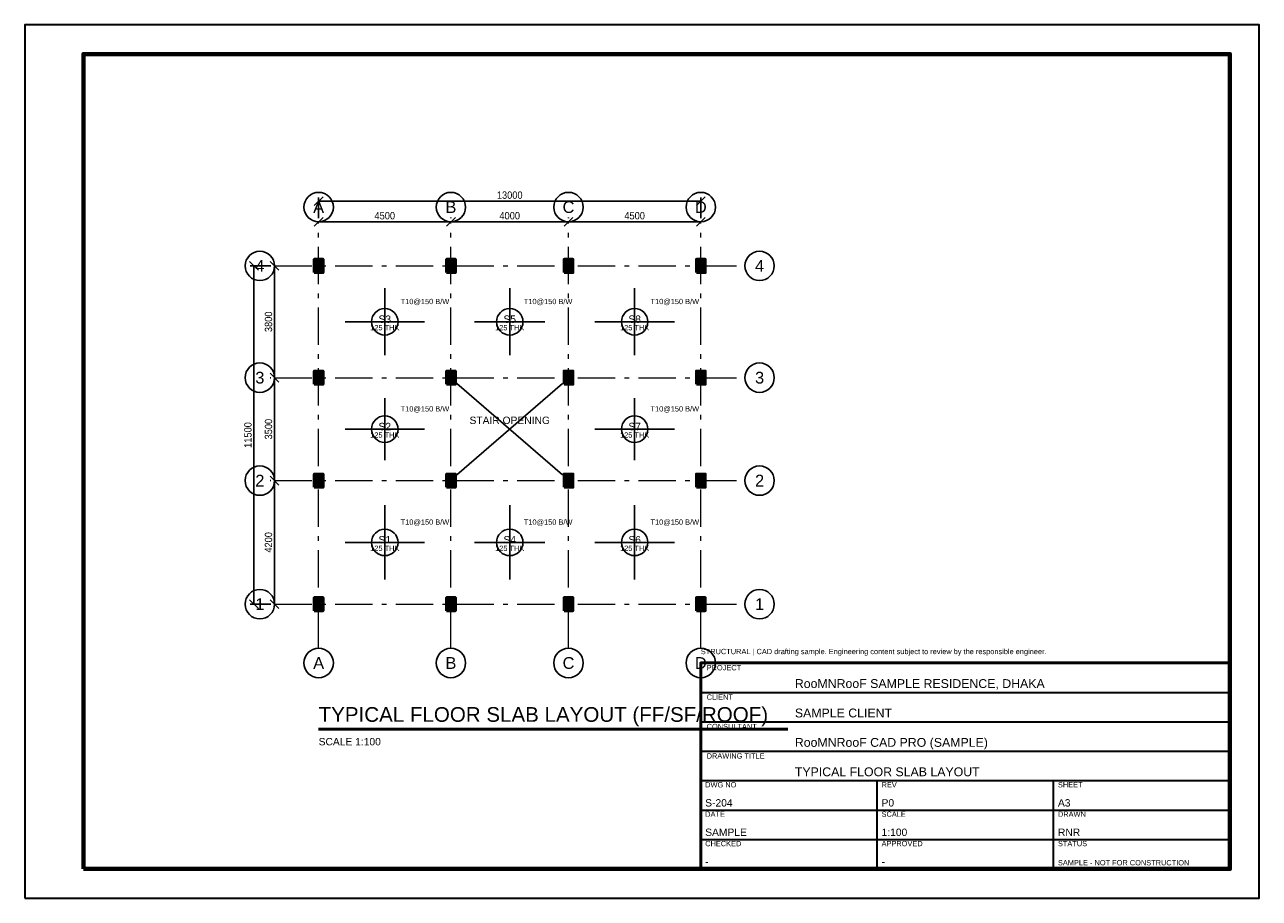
# Model space of a CAD drawing. Header units: millimetres. Extents: x -10000 to 32000, y -10000 to 19700.
import ezdxf
from ezdxf.enums import TextEntityAlignment as Align

# ---------------------------------------------------------------- set-up
doc = ezdxf.new("R2010")
doc.units = ezdxf.units.MM
doc.header["$LTSCALE"] = 100
doc.linetypes.add('RNR_GRID', pattern=[20.6375, 12.7, -3.175, 1.5875, -3.175])
for name, color, linetype, lineweight, true_color in [('ANNO-DIMS', 30, 'Continuous', 18, 0xff9f1c), ('ANNO-GRID', 7, 'Continuous', 25, 0xf8f9fa), ('ANNO-TEXT', 7, 'Continuous', 18, 0xffffff), ('ANNO-TITLE', 7, 'Continuous', 35, 0xffc6ff), ('S-COL', 22, 'Continuous', 50, 0xd62828), ('S-GRID', 253, 'RNR_GRID', 18, 0xadb5bd), ('S-REBAR-DIST', 40, 'Continuous', 25, 0xffbe0b), ('S-REBAR-TEXT', 183, 'Continuous', 18, 0x8338ec), ('S-SLAB', 103, 'Continuous', 25, 0x52b788), ('S-SLAB-OPEN', 254, 'Continuous', 25, 0xd8f3dc), ('S-TEXT', 254, 'Continuous', 18, 0xe6e6e6)]:
    doc.layers.add(name, color=color, linetype=linetype, lineweight=lineweight, true_color=true_color)
doc.layers.add('S-HATCH', color=252, linetype='Continuous', lineweight=9, true_color=0x8c8ca0, transparency=0.4)
doc.styles.add('RNR_HEADING', font='arial.ttf')
doc.styles.add('RNR_TEXT', font='arial.ttf', dxfattribs={"width": 0.9})
doc.dimstyles.new('RNR_STRUCT', dxfattribs={"dimscale": 100, "dimtxt": 2.5, "dimasz": 1.5, "dimexe": 1.25, "dimexo": 1.5, "dimgap": 0.8, "dimtad": 1, "dimdec": 0, "dimtxsty": 'RNR_TEXT', "dimtsz": 1.5, "dimcen": 2.5, "dimazin": 3, "dimtfac": 1, "dimtmove": 0, "dimatfit": 3})

msp = doc.modelspace()

# ---------------------------------------------------------------- hatches: boundary and pattern name
at = {"layer": 'S-HATCH', "true_color": 0x8c8ca0}
h = msp.add_hatch(dxfattribs=at)
h.set_pattern_fill('ANSI31', scale=5)
h.paths.add_polyline_path([(-150, 11275), (150, 11275), (150, 11725), (-150, 11725)])
h = msp.add_hatch(dxfattribs=at)
h.set_pattern_fill('ANSI31', scale=5)
h.paths.add_polyline_path([(4350, 11275), (4650, 11275), (4650, 11725), (4350, 11725)])
h = msp.add_hatch(dxfattribs=at)
h.set_pattern_fill('ANSI31', scale=5)
h.paths.add_polyline_path([(8350, 11275), (8650, 11275), (8650, 11725), (8350, 11725)])
h = msp.add_hatch(dxfattribs=at)
h.set_pattern_fill('ANSI31', scale=5)
h.paths.add_polyline_path([(12850, 11275), (13150, 11275), (13150, 11725), (12850, 11725)])
h = msp.add_hatch(dxfattribs=at)
h.set_pattern_fill('ANSI31', scale=5)
h.paths.add_polyline_path([(-150, 7475), (150, 7475), (150, 7925), (-150, 7925)])
h = msp.add_hatch(dxfattribs=at)
h.set_pattern_fill('ANSI31', scale=5)
h.paths.add_polyline_path([(4350, 7475), (4650, 7475), (4650, 7925), (4350, 7925)])
h = msp.add_hatch(dxfattribs=at)
h.set_pattern_fill('ANSI31', scale=5)
h.paths.add_polyline_path([(8350, 7475), (8650, 7475), (8650, 7925), (8350, 7925)])
h = msp.add_hatch(dxfattribs=at)
h.set_pattern_fill('ANSI31', scale=5)
h.paths.add_polyline_path([(12850, 7475), (13150, 7475), (13150, 7925), (12850, 7925)])
h = msp.add_hatch(dxfattribs=at)
h.set_pattern_fill('ANSI31', scale=5)
h.paths.add_polyline_path([(-150, 3975), (150, 3975), (150, 4425), (-150, 4425)])
h = msp.add_hatch(dxfattribs=at)
h.set_pattern_fill('ANSI31', scale=5)
h.paths.add_polyline_path([(4350, 3975), (4650, 3975), (4650, 4425), (4350, 4425)])
h = msp.add_hatch(dxfattribs=at)
h.set_pattern_fill('ANSI31', scale=5)
h.paths.add_polyline_path([(8350, 3975), (8650, 3975), (8650, 4425), (8350, 4425)])
h = msp.add_hatch(dxfattribs=at)
h.set_pattern_fill('ANSI31', scale=5)
h.paths.add_polyline_path([(12850, 3975), (13150, 3975), (13150, 4425), (12850, 4425)])
h = msp.add_hatch(dxfattribs=at)
h.set_pattern_fill('ANSI31', scale=5)
h.paths.add_polyline_path([(-150, -225), (150, -225), (150, 225), (-150, 225)])
h = msp.add_hatch(dxfattribs=at)
h.set_pattern_fill('ANSI31', scale=5)
h.paths.add_polyline_path([(4350, -225), (4650, -225), (4650, 225), (4350, 225)])
h = msp.add_hatch(dxfattribs=at)
h.set_pattern_fill('ANSI31', scale=5)
h.paths.add_polyline_path([(8350, -225), (8650, -225), (8650, 225), (8350, 225)])
h = msp.add_hatch(dxfattribs=at)
h.set_pattern_fill('ANSI31', scale=5)
h.paths.add_polyline_path([(12850, -225), (13150, -225), (13150, 225), (12850, 225)])

# ---------------------------------------------------------------- linework, layer by layer
at = {"layer": 'ANNO-GRID'}
for centre in [(0, 13500), (4500, 13500), (8500, 13500), (13000, 13500), (-2000, 11500), (15000, 11500), (-2000, 7700), (15000, 7700), (-2000, 4200), (15000, 4200), (-2000, 0), (15000, 0), (0, -2000), (4500, -2000), (8500, -2000), (13000, -2000)]:
    msp.add_circle(centre, 500, dxfattribs=at)
at = {"layer": 'ANNO-TEXT', "lineweight": 50}
msp.add_line((0, -4250), (15960, -4250), dxfattribs=at)
at = {"layer": 'ANNO-TITLE'}
for p, q in [((13000, -3000), (31000, -3000)), ((13000, -4000), (31000, -4000)), ((13000, -5000), (31000, -5000)), ((13000, -6000), (31000, -6000)), ((19000, -9000), (19000, -6000)), ((25000, -9000), (25000, -6000)), ((13000, -7000), (31000, -7000)), ((13000, -8000), (31000, -8000))]:
    msp.add_line(p, q, dxfattribs=at)
msp.add_lwpolyline([(-10000, -10000), (32000, -10000), (32000, 19700), (-10000, 19700)], close=True, dxfattribs=at)
at = {"layer": 'ANNO-TITLE', "lineweight": 70}
msp.add_lwpolyline([(-8000, -9000), (31000, -9000), (31000, 18700), (-8000, 18700)], close=True, dxfattribs=at)
at = {"layer": 'ANNO-TITLE', "lineweight": 50}
msp.add_lwpolyline([(13000, -9000), (31000, -9000), (31000, -2000), (13000, -2000)], close=True, dxfattribs=at)
at = {"layer": 'S-COL'}
for points in [[(-150, 11275), (150, 11275), (150, 11725), (-150, 11725)], [(4350, 11275), (4650, 11275), (4650, 11725), (4350, 11725)], [(8350, 11275), (8650, 11275), (8650, 11725), (8350, 11725)], [(12850, 11275), (13150, 11275), (13150, 11725), (12850, 11725)], [(-150, 7475), (150, 7475), (150, 7925), (-150, 7925)], [(4350, 7475), (4650, 7475), (4650, 7925), (4350, 7925)], [(8350, 7475), (8650, 7475), (8650, 7925), (8350, 7925)], [(12850, 7475), (13150, 7475), (13150, 7925), (12850, 7925)], [(-150, 3975), (150, 3975), (150, 4425), (-150, 4425)], [(4350, 3975), (4650, 3975), (4650, 4425), (4350, 4425)], [(8350, 3975), (8650, 3975), (8650, 4425), (8350, 4425)], [(12850, 3975), (13150, 3975), (13150, 4425), (12850, 4425)], [(-150, -225), (150, -225), (150, 225), (-150, 225)], [(4350, -225), (4650, -225), (4650, 225), (4350, 225)], [(8350, -225), (8650, -225), (8650, 225), (8350, 225)], [(12850, -225), (13150, -225), (13150, 225), (12850, 225)]]:
    msp.add_lwpolyline(points, close=True, dxfattribs=at)
at = {"layer": 'S-GRID'}
for p, q in [((0, -1500), (0, 13000)), ((4500, -1500), (4500, 13000)), ((8500, -1500), (8500, 13000)), ((13000, -1500), (13000, 13000)), ((-1500, 11500), (14500, 11500)), ((-1500, 7700), (14500, 7700)), ((-1500, 4200), (14500, 4200)), ((-1500, 0), (14500, 0))]:
    msp.add_line(p, q, dxfattribs=at)
at = {"layer": 'S-REBAR-DIST'}
for p, q in [((2250, 8460), (2250, 10740)), ((6500, 8460), (6500, 10740)), ((10750, 8460), (10750, 10740)), ((900, 9600), (3600, 9600)), ((5300, 9600), (7700, 9600)), ((9400, 9600), (12100, 9600)), ((2250, 4900), (2250, 7000)), ((10750, 4900), (10750, 7000)), ((900, 5950), (3600, 5950)), ((9400, 5950), (12100, 5950)), ((2250, 840), (2250, 3360)), ((6500, 840), (6500, 3360)), ((10750, 840), (10750, 3360)), ((900, 2100), (3600, 2100)), ((5300, 2100), (7700, 2100)), ((9400, 2100), (12100, 2100))]:
    msp.add_line(p, q, dxfattribs=at)
at = {"layer": 'S-SLAB'}
for centre in [(2250, 9600), (6500, 9600), (10750, 9600), (2250, 5950), (10750, 5950), (2250, 2100), (6500, 2100), (10750, 2100)]:
    msp.add_circle(centre, 450, dxfattribs=at)
at = {"layer": 'S-SLAB-OPEN'}
for p, q in [((4700, 4400), (8300, 7500)), ((4700, 7500), (8300, 4400))]:
    msp.add_line(p, q, dxfattribs=at)

# ---------------------------------------------------------------- texts
at = {"layer": 'ANNO-GRID', "style": 'RNR_TEXT'}
for s, p in [('A', (0, 13500)), ('B', (4500, 13500)), ('C', (8500, 13500)), ('D', (13000, 13500)), ('4', (-2000, 11500)), ('4', (15000, 11500)), ('3', (-2000, 7700)), ('3', (15000, 7700)), ('2', (-2000, 4200)), ('2', (15000, 4200)), ('1', (-2000, 0)), ('1', (15000, 0)), ('A', (0, -2000)), ('B', (4500, -2000)), ('C', (8500, -2000)), ('D', (13000, -2000))]:
    msp.add_text(s, height=400, dxfattribs=at).set_placement(p, align=Align.MIDDLE_CENTER)
at = {"layer": 'ANNO-TEXT'}
for s, height, style, p in [('TYPICAL FLOOR SLAB LAYOUT (FF/SF/ROOF)', 500, 'RNR_HEADING', (0, -4000)), ('SCALE 1:100', 250, 'RNR_TEXT', (0, -4800))]:
    msp.add_text(s, height=height, dxfattribs=dict(at, style=style)).set_placement(p)
at = {"layer": 'ANNO-TITLE', "style": 'RNR_TEXT'}
for s, height, p in [('STRUCTURAL | CAD drafting sample. Engineering content subject to review by the responsible engineer.', 180, (13000, -1700)), ('PROJECT', 180, (13200, -2250)), ('RooMNRooF SAMPLE RESIDENCE, DHAKA', 300, (16200, -2850)), ('CLIENT', 180, (13200, -3250)), ('SAMPLE CLIENT', 300, (16200, -3850)), ('CONSULTANT', 180, (13200, -4250)), ('RooMNRooF CAD PRO (SAMPLE)', 300, (16200, -4850)), ('DRAWING TITLE', 180, (13200, -5250)), ('TYPICAL FLOOR SLAB LAYOUT', 300, (16200, -5850)), ('DWG NO', 180, (13150, -6230)), ('REV', 180, (19150, -6230)), ('SHEET', 180, (25150, -6230)), ('S-204', 250, (13150, -6880)), ('P0', 250, (19150, -6880)), ('A3', 250, (25150, -6880)), ('DATE', 180, (13150, -7230)), ('SCALE', 180, (19150, -7230)), ('DRAWN', 180, (25150, -7230)), ('SAMPLE', 250, (13150, -7880)), ('1:100', 250, (19150, -7880)), ('RNR', 250, (25150, -7880)), ('CHECKED', 180, (13150, -8230)), ('APPROVED', 180, (19150, -8230)), ('STATUS', 180, (25150, -8230)), ('-', 250, (13150, -8880)), ('-', 250, (19150, -8880)), ('SAMPLE - NOT FOR CONSTRUCTION', 180, (25150, -8880))]:
    msp.add_text(s, height=height, dxfattribs=at).set_placement(p)
at = {"layer": 'S-REBAR-TEXT', "style": 'RNR_TEXT'}
for p in [(2790, 10200), (6980, 10200), (11290, 10200), (2790, 6550), (11290, 6550), (2790, 2700), (6980, 2700), (11290, 2700)]:
    msp.add_text('T10@150 B/W', height=180, dxfattribs=at).set_placement(p)
at = {"layer": 'S-TEXT', "style": 'RNR_TEXT'}
for s, height, p in [('S3', 250, (2250, 9690)), ('S5', 250, (6500, 9690)), ('S8', 250, (10750, 9690)), ('125 THK', 180, (2250, 9400)), ('125 THK', 180, (6500, 9400)), ('125 THK', 180, (10750, 9400)), ('STAIR OPENING', 250, (6500, 6250)), ('S2', 250, (2250, 6040)), ('S7', 250, (10750, 6040)), ('125 THK', 180, (2250, 5750)), ('125 THK', 180, (10750, 5750)), ('S1', 250, (2250, 2190)), ('S4', 250, (6500, 2190)), ('S6', 250, (10750, 2190)), ('125 THK', 180, (2250, 1900)), ('125 THK', 180, (6500, 1900)), ('125 THK', 180, (10750, 1900))]:
    msp.add_text(s, height=height, dxfattribs=at).set_placement(p, align=Align.MIDDLE_CENTER)

# ---------------------------------------------------------------- dimensions: what is measured, and where the dimension line sits
at = {"layer": 'ANNO-DIMS'}
for base, p1, p2 in [((0, 13700), (0, 13000), (13000, 13000)), ((0, 13000), (0, 13000), (4500, 13000)), ((4500, 13000), (4500, 13000), (8500, 13000)), ((8500, 13000), (8500, 13000), (13000, 13000))]:
    msp.add_linear_dim(base=base, p1=p1, p2=p2, dimstyle='RNR_STRUCT', override={"dimscale": 100}, dxfattribs=at).render()
for base, p1, p2 in [((-2200, 0), (-1500, 0), (-1500, 11500)), ((-1500, 7700), (-1500, 7700), (-1500, 11500)), ((-1500, 4200), (-1500, 4200), (-1500, 7700)), ((-1500, 0), (-1500, 0), (-1500, 4200))]:
    msp.add_linear_dim(base=base, p1=p1, p2=p2, angle=90, dimstyle='RNR_STRUCT', override={"dimscale": 100}, dxfattribs=at).render()

doc.saveas('drawing.dxf')
